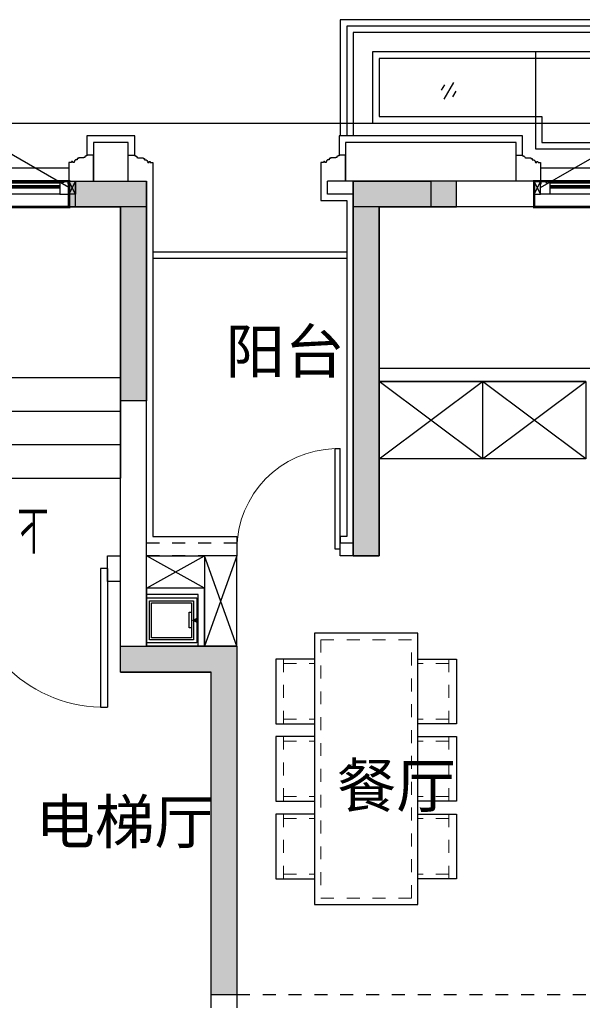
# Model space of a CAD drawing. Header units: millimetres. Extents: x 296296 to 297283, y 219875 to 220035.
# Tile 208 of 256: x 297110.66 to 297115.02, y 220011.76 to 220019.38. Entities that reach past the tile are written whole.
import ezdxf

# ---------------------------------------------------------------- set-up
doc = ezdxf.new("R2010")
doc.units = ezdxf.units.MM
for name, pattern in [('185洋房-东边套-1F南入（报建版）-旧规$0$DASH', [0.35, 0.25, -0.1]), ('185洋房-东边套-1F南入（报建版）-旧规$0$洋房户型$0$_DASH', [0.6, 0.4, -0.2]), ('185洋房-东边套-1F南入（报建版）-旧规$0$洋房户型$0$DASH', [0.35, 0.25, -0.1])]:
    doc.linetypes.add(name, pattern=pattern)
doc.layers.add('面积线', color=6, linetype='Continuous')
doc.styles.get("Standard").update_dxf_attribs({"font": 'arial.ttf'})
doc.styles.add('洋房核心筒（1F南入）$0$_TCH_DIM', font='SIMPLEX', dxfattribs={"bigfont": 'GBCBIG'})

# ---------------------------------------------------------------- blocks, each defined once
blk = doc.blocks.new('洋房核心筒（1F南入）$0$seyesryhertyheryetrye')
at = {"color": 253}
blk.add_lwpolyline([(22072.7, 23949.6), (22022.7, 23949.6), (22022.7, 23849.6), (22072.7, 23849.6)], close=True, dxfattribs=at)
for points in [[(22022.7, 23849.6), (22072.7, 23949.6)], [(22022.7, 23949.6), (22072.7, 23849.6)]]:
    blk.add_lwpolyline(points, dxfattribs=at)
blk = doc.blocks.new('*U950')
at = {"color": 253}
for points in [[(7670, 815), (7670, 900), (7600, 900), (7600, 820), (7605, 820), (7605, 800), (7640, 800), (7640, 810), (7650, 810), (7650, 800), (7660, 800)], [(8580, 815), (8580, 900), (8650, 900), (8650, 820), (8645, 820), (8645, 800), (8610, 800), (8610, 810), (8600, 810), (8600, 800), (8590, 800)]]:
    blk.add_lwpolyline(points, close=True, dxfattribs=at)
for points in [[(7670, 900), (8580, 900)], [(7670, 855), (8580, 855)], [(7670, 845), (8580, 845)], [(7660, 800), (8590, 800)], [(7670, 835), (8580, 835)], [(7670, 815), (8580, 815)]]:
    blk.add_lwpolyline(points, dxfattribs=at)
blk = doc.blocks.new('洋房核心筒（1F南入）$0$$DorLib2D$00000001')
at = {"color": 253}
for p, q in [((0.45, 0.975), (0.5, 0.975)), ((0.45, 0), (0.45, 0.975)), ((0.5, 0), (0.5, 0.975)), ((0.5, 0), (0.45, 0))]:
    blk.add_line(p, q, dxfattribs=at)
at = {"color": 253, "lineweight": 13}
blk.add_arc((0.475, 0), 0.975, 91.46928, 180, dxfattribs=at)
blk = doc.blocks.new('洋房核心筒（1F南入）')
at = {"color": 253}
for p, q in [((13400, 10400), (13400, 13400)), ((13950, 13400), (13400, 13400)), ((13950, 13200), (13950, 13400)), ((13600, 10500), (13600, 13200)), ((15190, 13200), (13600, 13200)), ((13600, 13200), (13600, 11880)), ((13950, 13200), (13600, 13200)), ((13600, 11880), (13600, 11100)), ((14840, 11880), (13600, 11880)), ((14840, 11620), (13600, 11620)), ((14840, 11360), (13600, 11360)), ((14840, 11100), (13600, 11100)), ((13700, 10500), (13600, 10500)), ((13700, 10300), (13700, 10500)), ((13400, 9800), (13400, 10400)), ((13600, 10300), (13700, 10300)), ((13600, 9600), (13600, 10300)), ((13400, 9800), (12700, 9800)), ((12700, 9800), (12700, 7000)), ((13600, 9600), (12900, 9600)), ((12900, 7000), (12900, 9600))]:
    blk.add_line(p, q, dxfattribs=at)
for points, format in [([(14000, 13350), (14909.3, 13875, -0.131652), (15050, 13350, -0.246442)], "xyb"), ([(14250, 10970, 0, 0, 0), (14250, 12550, 0, 0, 0), (15970, 12550, 0, 80, 0), (15670, 12550, 0, 0, 0)], "xyseb")]:
    blk.add_lwpolyline(points, format=format, dxfattribs=at)
blk.add_lwpolyline([(13950, 13200), (18250, 13200)], dxfattribs=at)
blk.add_blockref('洋房核心筒（1F南入）$0$seyesryhertyheryetrye', (-8072.7, -10549.6), dxfattribs=at)
at = {"color": 253, "xscale": -1, "rotation": 180}
blk.add_blockref('*U950', (6400, 14200), dxfattribs=at)
at = {"color": 253, "xscale": 1100, "yscale": 1100, "zscale": 200, "rotation": 180}
blk.add_blockref('洋房核心筒（1F南入）$0$$DorLib2D$00000001', (14250, 10400), dxfattribs=at)
at = {"color": 253, "style": '洋房核心筒（1F南入）$0$_TCH_DIM'}
blk.add_text('下', height=337.6, dxfattribs=at).set_placement((14155, 10515))
blk = doc.blocks.new('qAEWTW4ygrewyhreyteutu')
for points in [[(1000974.9, 192958.4), (1000974.9, 191258.4), (1000774.9, 191258.4), (1000774.9, 192758.4), (1000374.9, 192758.4), (1000374.9, 192958.4)], [(1001674.9, 189358.4), (1001674.9, 186658.4), (1001474.9, 186658.4), (1001474.9, 189158.4), (1000774.9, 189158.4), (1000774.9, 189358.4)]]:
    blk.add_hatch(color=253).paths.add_polyline_path(points, flags=0)
blk.add_hatch(color=253).paths.add_polyline_path([(1002574.9, 192958.4), (1002574.9, 190058.4), (1002774.9, 190058.4), (1002774.9, 192758.4), (1003374.9, 192758.4), (1003374.9, 192958.4)])
at = {"color": 253}
for points in [[(1000974.9, 192958.4), (1000974.9, 191258.4), (1000774.9, 191258.4), (1000774.9, 192758.4), (1000374.9, 192758.4), (1000374.9, 192958.4), (1000974.9, 192958.4)], [(1002574.9, 192958.4), (1002574.8, 190058.4), (1002774.8, 190058.4), (1002774.9, 192758.4), (1003374.9, 192758.4), (1003374.9, 192958.4), (1002574.9, 192958.4)], [(1001674.9, 189358.4), (1001674.9, 186658.4), (1001474.9, 186658.4), (1001474.9, 189158.4), (1000774.9, 189158.4), (1000774.9, 189358.4), (1001674.9, 189358.4)]]:
    blk.add_lwpolyline(points, close=True, dxfattribs=at)
blk = doc.blocks.new('dzuerujfysiktuykluyikyuj')
h = blk.add_hatch()
h.set_pattern_fill('钢筋混凝土', color=253, scale=100)
h.set_pattern_definition([(45, (0, 0), (-176.776695, 176.776695), []), (50, (0, 0), (717.26018, -62.75213), [75, -825]), (355, (0, 0), (-138.75133, 752.19213), [60, -660]), (100.4514, (59.8, -5.2), (578.5094, 689.43954), [63.7402, -701.1421]), (46.1842, (0, 200), (1067.24105, -165.519), [112.5, -1237.5]), (96.6356, (88.9, 186.2), (934.6627, 974.1179), [95.6103, -1051.713]), (351.1842, (0, 200), (934.6619, 974.1186), [90, -990]), (21, (100, 150), (596.90705, -402.6189), [75, -825]), (326, (100, 150), (243.31533, 725.15005), [60, -660]), (71.4514, (149.74, 116.45), (840.22263, 322.5305), [63.7402, -701.1421]), (37.5, (0, 0), (12.159855, 332.893854), [0, -652, 0, -670, 0, -662.5]), (7.5, (0, 0), (263.06954, 394.41171), [0, -382, 0, -637, 0, -252.5]), (327.5, (-223, 0), (533.822436, -22.55487), [0, -250, 0, -780, 0, -1035]), (317.5, (-323, 0), (583.18617, 100.10498), [0, -325, 0, -518, 0, -735])])
h.paths.add_polyline_path([(1106524.9, 389058.4), (1106524.9, 387258.4), (1106274.9, 387258.4), (1106274.9, 389058.4)])
h.paths.add_polyline_path([(1120674.9, 389058.4), (1120674.9, 387258.4), (1120424.9, 387258.4), (1120424.9, 389058.4)])
h.paths.add_polyline_path([(1088474.9, 389058.4), (1088474.9, 387258.4), (1088224.9, 387258.4), (1088224.9, 389058.4)])
h.paths.add_polyline_path([(1138724.9, 389058.4), (1138724.9, 387258.4), (1138474.9, 387258.4), (1138474.9, 389058.4)])
h.paths.add_polyline_path([(1113574.9, 387858.4), (1113574.9, 384858.4), (1113374.9, 384858.4), (1113374.9, 387858.4)])
h.paths.add_polyline_path([(1143674.9, 392958.4), (1143674.9, 391158.4), (1143474.9, 391158.4), (1143474.9, 392758.4), (1143174.9, 392758.4), (1143174.9, 392958.4)])
h.paths.add_polyline_path([(1083474.9, 392758.4), (1083474.9, 391158.4), (1083274.9, 391158.4), (1083274.9, 392958.4), (1083774.9, 392958.4), (1083774.9, 392758.4)])
h.paths.add_polyline_path([(1127074.9, 392758.4), (1127074.9, 391258.4), (1126874.9, 391258.4), (1126874.9, 392958.4), (1127424.9, 392958.4), (1127424.9, 392758.4)])
h.paths.add_polyline_path([(1100074.9, 392958.4), (1100074.9, 391258.4), (1099874.9, 391258.4), (1099874.9, 392758.4), (1099524.9, 392758.4), (1099524.9, 392958.4)])
h.paths.add_polyline_path([(1132274.9, 392958.4), (1132274.9, 391258.4), (1132074.9, 391258.4), (1132074.9, 392758.4), (1131724.9, 392758.4), (1131724.9, 392958.4)])
h.paths.add_polyline_path([(1094874.9, 392758.4), (1094874.9, 391258.4), (1094674.9, 391258.4), (1094674.9, 392958.4), (1095224.9, 392958.4), (1095224.9, 392758.4)])
h.paths.add_polyline_path([(1113974.9, 380258.4), (1113974.9, 380058.4), (1113374.9, 380058.4), (1113374.9, 381858.4), (1113574.9, 381858.4), (1113574.9, 380258.4)])
h.paths.add_polyline_path([(1145774.9, 392358.4), (1145774.9, 390658.4), (1145574.9, 390658.4), (1145574.9, 392158.4), (1145124.9, 392158.4), (1145124.9, 392358.4)])
h.paths.add_polyline_path([(1081374.9, 392158.4), (1081374.9, 390658.4), (1081174.9, 390658.4), (1081174.9, 392358.4), (1081824.9, 392358.4), (1081824.9, 392158.4)])
h.paths.add_polyline_path([(1141974.9, 380058.4), (1141974.9, 379458.4), (1141174.9, 379458.4), (1141174.9, 379658.4), (1141774.9, 379658.4), (1141774.9, 380258.4), (1142724.9, 380258.4), (1142724.9, 380058.4)])
h.paths.add_polyline_path([(1109774.9, 380058.4), (1109774.9, 379458.4), (1108974.9, 379458.4), (1108974.9, 379658.4), (1109574.9, 379658.4), (1109574.9, 380258.4), (1110524.9, 380258.4), (1110524.9, 380058.4)])
h.paths.add_polyline_path([(1117974.9, 379658.4), (1117974.9, 379458.4), (1117174.9, 379458.4), (1117174.9, 380058.4), (1116424.9, 380058.4), (1116424.9, 380258.4), (1117374.9, 380258.4), (1117374.9, 379658.4)])
h.paths.add_polyline_path([(1085774.9, 379658.4), (1085774.9, 379458.4), (1084974.9, 379458.4), (1084974.9, 380058.4), (1084224.9, 380058.4), (1084224.9, 380258.4), (1085174.9, 380258.4), (1085174.9, 379658.4)])
h.paths.add_polyline_path([(1115674.9, 392758.4), (1115674.9, 391158.4), (1115474.9, 391158.4), (1115474.9, 392158.4), (1115174.9, 392158.4), (1115174.9, 392358.4), (1115474.9, 392358.4), (1115474.9, 392958.4), (1115974.9, 392958.4), (1115974.9, 392758.4)])
h.paths.add_polyline_path([(1111474.9, 392158.4), (1111474.9, 391158.4), (1111274.9, 391158.4), (1111274.9, 392758.4), (1110974.9, 392758.4), (1110974.9, 392958.4), (1111474.9, 392958.4), (1111474.9, 392358.4), (1111774.9, 392358.4), (1111774.9, 392158.4)])
h.paths.add_polyline_path([(1130799.9, 387258.4), (1130799.9, 386658.4), (1128349.9, 386658.4), (1128349.9, 387258.4), (1128549.9, 387258.4), (1128549.9, 386858.4), (1130599.9, 386858.4), (1130599.9, 387258.4)])
h.paths.add_polyline_path([(1098599.9, 387258.4), (1098599.9, 386658.4), (1096149.9, 386658.4), (1096149.9, 387258.4), (1096349.9, 387258.4), (1096349.9, 386858.4), (1098399.9, 386858.4), (1098399.9, 387258.4)])
h.paths.add_polyline_path([(1128549.9, 389158.4), (1128549.9, 388743.4), (1128349.9, 388743.4), (1128349.9, 389358.4), (1130799.9, 389358.4), (1130799.9, 388743.4), (1130599.9, 388743.4), (1130599.9, 389158.4)])
h.paths.add_polyline_path([(1098599.9, 389358.4), (1098599.9, 388743.4), (1098399.9, 388743.4), (1098399.9, 389158.4), (1096349.9, 389158.4), (1096349.9, 388743.4), (1096149.9, 388743.4), (1096149.9, 389358.4)])
h.paths.add_polyline_path([(1125274.8, 392958.4), (1125274.8, 390058.4), (1125074.8, 390058.4), (1125074.8, 392758.4), (1124674.9, 392758.4), (1124674.9, 392958.4)])
h.paths.add_polyline_path([(1101874.9, 392758.4), (1101874.9, 390058.4), (1101674.9, 390058.4), (1101674.9, 392958.4), (1102274.9, 392958.4), (1102274.9, 392758.4)])
h.paths.add_polyline_path([(1093074.9, 392958.4), (1093074.9, 390058.4), (1092874.9, 390058.4), (1092874.9, 392758.4), (1092474.9, 392758.4), (1092474.9, 392958.4)])
h.paths.add_polyline_path([(1134074.9, 392758.4), (1134074.9, 390058.4), (1133874.9, 390058.4), (1133874.9, 392958.4), (1134474.9, 392958.4), (1134474.9, 392758.4)])
h.paths.add_polyline_path([(1145774.9, 383408.4), (1145774.9, 380058.4), (1145174.9, 380058.4), (1145174.9, 380258.4), (1145574.9, 380258.4), (1145574.9, 383408.4)])
h.paths.add_polyline_path([(1081774.9, 380258.4), (1081774.9, 380058.4), (1081174.9, 380058.4), (1081174.9, 383408.4), (1081374.9, 383408.4), (1081374.9, 380258.4)])
h.paths.add_polyline_path([(1100774.9, 386658.4), (1100774.9, 388108.4), (1100574.9, 388108.4), (1100574.9, 386658.4)])
h.paths.add_polyline_path([(1100774.9, 388708.4), (1100774.9, 389358.4), (1099874.9, 389358.4), (1099874.9, 389158.4), (1100574.9, 389158.4), (1100574.9, 388708.4)])
h.paths.add_polyline_path([(1126374.9, 386658.4), (1126374.9, 388108.4), (1126174.9, 388108.4), (1126174.9, 386658.4)])
h.paths.add_polyline_path([(1126374.9, 388708.4), (1126374.9, 389158.4), (1127074.9, 389158.4), (1127074.9, 389358.4), (1126174.9, 389358.4), (1126174.9, 388708.4)])
h.paths.add_polyline_path([(1094174.9, 389158.4), (1094174.9, 386658.4), (1093974.9, 386658.4), (1093974.9, 389358.4), (1094874.9, 389358.4), (1094874.9, 389158.4)])
h.paths.add_polyline_path([(1132974.9, 389358.4), (1132974.9, 386658.4), (1132774.9, 386658.4), (1132774.9, 389158.4), (1132074.9, 389158.4), (1132074.9, 389358.4)])
h.paths.add_polyline_path([(1088474.9, 392958.4), (1088474.9, 392158.4), (1088074.9, 392158.4), (1088074.9, 392958.4)])
h.paths.add_polyline_path([(1106674.9, 392958.4), (1106674.9, 392158.4), (1106274.9, 392158.4), (1106274.9, 392958.4)])
h.paths.add_polyline_path([(1094174.9, 379658.4), (1094174.9, 379258.4), (1093474.9, 379258.4), (1093474.9, 379658.4)])
h.paths.add_polyline_path([(1101274.9, 379658.4), (1101274.9, 379258.4), (1100574.9, 379258.4), (1100574.9, 379658.4)])
h.paths.add_polyline_path([(1126374.9, 379658.4), (1126374.9, 379258.4), (1125674.9, 379258.4), (1125674.9, 379658.4)])
h.paths.add_polyline_path([(1133474.9, 379658.4), (1133474.9, 379258.4), (1132774.9, 379258.4), (1132774.9, 379658.4)])
h.paths.add_polyline_path([(1138874.9, 392958.4), (1138874.9, 392158.4), (1138474.9, 392158.4), (1138474.9, 392958.4)])
h.paths.add_polyline_path([(1120674.9, 392958.4), (1120674.9, 392158.4), (1120274.9, 392158.4), (1120274.9, 392958.4)])
at = {"color": 253}
for points in [[(1132274.9, 392958.4), (1132274.9, 391258.4), (1132074.9, 391258.4), (1132074.9, 392758.4), (1131724.9, 392758.4), (1131724.9, 392958.4), (1132274.9, 392958.4)], [(1134074.9, 392758.4), (1134074.9, 390058.4), (1133874.9, 390058.4), (1133874.9, 392958.4), (1134474.9, 392958.4), (1134474.9, 392758.4), (1134074.9, 392758.4)], [(1132974.9, 389358.4), (1132974.9, 386658.4), (1132774.9, 386658.4), (1132774.9, 389158.4), (1132074.9, 389158.4), (1132074.9, 389358.4), (1132974.9, 389358.4)]]:
    blk.add_lwpolyline(points, close=True, dxfattribs=at)
blk = doc.blocks.new('eqrujhe5tjyrk6ryakyrkjyrautu')
at = {"color": 253}
for s, p in [('阳台', (858787, 433472.5)), ('餐厅', (859646.9, 430110.5)), ('电梯厅', (857316, 429830))]:
    blk.add_text(s, height=337.59, dxfattribs=at).set_placement(p)
blk = doc.blocks.new('*U1020')
at = {"color": 253}
blk.add_lwpolyline([(0, 160), (0, -40), (50, -40), (50, -37), (57, -37), (57, -34), (60, -34, 0.414214), (67, -27), (67, -24), (74, -24), (74, -21), (115, -21), (115, -16), (125, -16), (125, -6), (130, -6, 0.403991), (150, 15), (160, 15), (160, 12.5, 1), (170, 12.5), (170, 15), (190, 15), (190, 160)], format="xyb", dxfattribs=at)
blk = doc.blocks.new('*U1021')
at = {"color": 253}
for points in [[(7970, 815), (7970, 900), (7900, 900), (7900, 820), (7905, 820), (7905, 800), (7940, 800), (7940, 810), (7950, 810), (7950, 800), (7960, 800)], [(8730, 815), (8730, 900), (8800, 900), (8800, 820), (8795, 820), (8795, 800), (8760, 800), (8760, 810), (8750, 810), (8750, 800), (8740, 800)]]:
    blk.add_lwpolyline(points, close=True, dxfattribs=at)
for points in [[(7970, 900), (8730, 900)], [(7970, 855), (8730, 855)], [(7970, 845), (8730, 845)], [(7960, 800), (8740, 800)], [(7970, 835), (8730, 835)], [(7970, 815), (8730, 815)]]:
    blk.add_lwpolyline(points, dxfattribs=at)
blk = doc.blocks.new('185洋房外包（1F南入）-东(报建版）$0$seyesryhertyheryetrye')
at = {"color": 253}
blk.add_lwpolyline([(22072.7, 23949.6), (22022.7, 23949.6), (22022.7, 23849.6), (22072.7, 23849.6)], close=True, dxfattribs=at)
for points in [[(22022.7, 23849.6), (22072.7, 23949.6)], [(22022.7, 23949.6), (22072.7, 23849.6)]]:
    blk.add_lwpolyline(points, dxfattribs=at)
blk = doc.blocks.new('185洋房外包（1F南入）-东(报建版）')
at = {"color": 253, "linetype": 'Continuous'}
for p, q in [((20400, 13400), (20200, 13400)), ((20200, 13300), (20200, 13400)), ((21800, 13400), (20400, 13400)), ((21800, 13200), (21800, 13400)), ((20400, 13300), (20200, 13300)), ((20400, 13200), (20400, 13300)), ((21800, 13200), (20400, 13200))]:
    blk.add_line(p, q, dxfattribs=at)
at = {"color": 253}
for points in [[(16100, 13850), (30575, 13850), (30575, 13250), (32750, 13250), (32750, 11315), (33050, 11315), (33050, 3185), (32750, 3185), (32750, 50), (28875, 50), (28875, -850), (20600, -850), (20600, -1450), (18550, -1450)], [(18710, 13600), (18710, 13750), (18340, 13750), (18340, 13600)], [(21710, 13600), (21710, 13750), (20290, 13750), (20290, 13600)], [(18660, 13400), (18660, 13700), (18390, 13700), (18390, 13400)], [(21660, 13400), (21660, 13700), (20340, 13700), (20340, 13400)], [(18200, 13500), (16100, 13500)], [(24550, 13500), (21850, 13500)], [(24600, 13200), (21800, 13200)]]:
    blk.add_lwpolyline(points, dxfattribs=at)
blk.add_lwpolyline([(21850, 13350), (22629.4, 13800, -0.131652), (22750, 13350)], format="xyb", dxfattribs=at)
at = {"color": 253, "rotation": 180}
for name, p in [('*U1020', (18390, 13560)), ('*U1020', (20340, 13560)), ('185洋房外包（1F南入）-东(报建版）$0$seyesryhertyheryetrye', (43872.7, 37249.6)), ('*U1021', (30650, 14200))]:
    blk.add_blockref(name, p, dxfattribs=at)
at = {"color": 253, "xscale": -1, "rotation": 180}
for p in [(18660, 13560), (21660, 13560)]:
    blk.add_blockref('*U1020', p, dxfattribs=at)
blk = doc.blocks.new('dsrhuaetrdyheatytreytre1')
at = {"color": 253}
for points in [[(984074.9, 435308.4), (984074.9, 436208.4), (994074.9, 436208.4), (994074.9, 435308.4)], [(984124.9, 435308.4), (984124.9, 436158.4), (994024.9, 436158.4), (994024.9, 435308.4)], [(984174.9, 435308.4), (984174.9, 436108.4), (993974.9, 436108.4), (993974.9, 435308.4)], [(985689.9, 435958.4), (985689.9, 435408.4)], [(987054.9, 435958.4), (987054.9, 435408.4)], [(988419.9, 435958.4), (988419.9, 435408.4)], [(989784.9, 435958.4), (989784.9, 435408.4)], [(991174.9, 435958.4), (991174.9, 435208.4)], [(992564.9, 435958.4), (992564.9, 435408.4)], [(989834.9, 435458.4), (984374.9, 435458.4), (984374.9, 435908.4), (993774.9, 435908.4), (993774.9, 435458.4), (992514.9, 435458.4), (992514.9, 435258.4), (989834.9, 435258.4), (989834.9, 435458.4)], [(984972.4, 435723.4), (985047.4, 435593.5)], [(986337.4, 435723.4), (986412.4, 435593.5)], [(987702.4, 435723.4), (987777.4, 435593.5)], [(989067.4, 435723.4), (989142.4, 435593.5)], [(993199.9, 435723.4), (993274.9, 435593.5)], [(984954.1, 435655.1), (984979.1, 435611.8)], [(985040.7, 435705.1), (985065.7, 435661.8)], [(986319.1, 435655.1), (986344.1, 435611.8)], [(986405.7, 435705.1), (986430.7, 435661.8)], [(987684.1, 435655.1), (987709.1, 435611.8)], [(987770.7, 435705.1), (987795.7, 435661.8)], [(989049.1, 435655.1), (989074.1, 435611.8)], [(989135.7, 435705.1), (989160.7, 435661.8)], [(990407.5, 435648.4), (990482.5, 435518.5)], [(991807.5, 435648.4), (991882.5, 435518.5)], [(993181.6, 435655.1), (993206.6, 435611.8)], [(993268.2, 435705.1), (993293.2, 435661.8)], [(990389.2, 435580.1), (990414.2, 435536.8)], [(990475.8, 435630.1), (990500.8, 435586.8)], [(991789.2, 435580.1), (991814.2, 435536.8)], [(991875.8, 435630.1), (991900.8, 435586.8)]]:
    blk.add_lwpolyline(points, dxfattribs=at)
blk.add_lwpolyline([(989784.9, 435408.4), (984324.9, 435408.4), (984324.9, 435958.4), (993824.9, 435958.4), (993824.9, 435408.4), (992564.9, 435408.4), (992564.9, 435208.4), (989784.9, 435208.4)], close=True, dxfattribs=at)
blk = doc.blocks.new('185洋房-东边套-1F南入（报建版）-旧规$0$jj-yd')
at = {"color": 253}
blk.add_lwpolyline([(175, 0), (175, 390), (-175, 390), (-175, 0)], close=True, dxfattribs=at)
at = {"color": 253, "ltscale": 0.1}
for points in [[(150, 25), (150, 365), (-150, 365), (-150, 25)], [(150, 25), (150, 365), (-150, 365), (-150, 25)], [(135, 40), (135, 350), (-135, 350), (-135, 40)], [(135, 40), (135, 350), (-135, 350), (-135, 40)]]:
    blk.add_lwpolyline(points, close=True, dxfattribs=at)
blk.add_lwpolyline([(57.5, 40.3), (57.5, 60.3), (-62.5, 60.3), (-62.5, 40.3)], dxfattribs=at)
at = {"color": 253, "ltscale": 0.1, "extrusion": (-5.67911e-34, -3.47745e-50, -1)}
blk.add_lwpolyline([(0, 40, 0, 50, 0), (0, -10, 0, 0, 0)], format="xyseb", dxfattribs=at)
blk = doc.blocks.new('*U1386')
at = {"color": 253}
for p, q in [((800, 150), (-800, 150)), ((-800, 150), (-800, -450)), ((-800, -450), (0, 150)), ((0, -450), (-800, 150)), ((0, 150), (0, -450)), ((0, 150), (0, -450)), ((0, -450), (800, 150)), ((800, -450), (0, 150)), ((800, -450), (800, 150)), ((-800, -450), (800, -450))]:
    blk.add_line(p, q, dxfattribs=at)
blk = doc.blocks.new('*U1390')
at = {"color": 253, "linetype": '185洋房-东边套-1F南入（报建版）-旧规$0$洋房户型$0$DASH', "lineweight": 13, "ltscale": 0.2}
for p, q in [((200, 240), (699.9, 240)), ((234.9, 240), (234.9, 0)), ((665, 240), (665, 0)), ((800, 240), (1299.9, 240)), ((834.9, 240), (834.9, 0)), ((1265, 240), (1265, 0)), ((1400, 240), (1899.9, 240)), ((1434.9, 240), (1434.9, 0)), ((1865, 240), (1865, 0)), ((234.9, -1040), (234.9, -800)), ((665, -1040), (665, -800)), ((834.9, -1040), (834.9, -800)), ((1265, -1040), (1265, -800)), ((1434.9, -1040), (1434.9, -800)), ((1865, -1040), (1865, -800)), ((200, -1040), (699.9, -1040)), ((800, -1040), (1299.9, -1040)), ((1400, -1040), (1899.9, -1040))]:
    blk.add_line(p, q, dxfattribs=at)
at = {"color": 253, "ltscale": 300}
for points in [[(700, 0), (700, 300), (200, 300), (200, 0)], [(1300, 0), (1300, 300), (800, 300), (800, 0)], [(1900, 0), (1900, 300), (1400, 300), (1400, 0)], [(700, -800), (700, -1100), (200, -1100), (200, -800)], [(1300, -800), (1300, -1100), (800, -1100), (800, -800)], [(1900, -800), (1900, -1100), (1400, -1100), (1400, -800)]]:
    blk.add_lwpolyline(points, dxfattribs=at)
blk.add_lwpolyline([(0, 0), (2100, 0), (2100, -800), (0, -800)], close=True, dxfattribs=at)
at = {"color": 253, "linetype": '185洋房-东边套-1F南入（报建版）-旧规$0$洋房户型$0$DASH', "lineweight": 13, "ltscale": 0.3}
blk.add_lwpolyline([(50, -50), (2050, -50), (2050, -750), (50, -750)], close=True, dxfattribs=at)
blk = doc.blocks.new('185洋房-东边套-1F南入（报建版）-旧规$0$洋房户型$0$$DorLib2D$00000001')
at = {"color": 253}
for p, q in [((0.45, 0.975), (0.5, 0.975)), ((0.45, 0), (0.45, 0.975)), ((0.5, 0), (0.5, 0.975)), ((0.5, 0), (0.45, 0))]:
    blk.add_line(p, q, dxfattribs=at)
at = {"color": 253, "lineweight": 13}
blk.add_arc((0.475, 0), 0.975, 91.46928, 180, dxfattribs=at)
blk = doc.blocks.new('185洋房-东边套-1F南入（报建版）-旧规')
at = {"color": 253, "linetype": 'Continuous'}
for p, q in [((11600, 11950), (11600, 13200)), ((11600, 13200), (11800, 13200)), ((11800, 11950), (11800, 13200)), ((13400, 10600), (13400, 13200)), ((13400, 13200), (13600, 13200)), ((13600, 10500), (13600, 13200)), ((9900, 11950), (11600, 11950)), ((11800, 10600), (11800, 11950)), ((10000, 11850), (11600, 11850)), ((11600, 10500), (11600, 11850)), ((13400, 9800), (13400, 10500)), ((13600, 9600), (13600, 10500)), ((12700, 9800), (12700, 7000)), ((12700, 9800), (13400, 9800)), ((12900, 7000), (12900, 9600)), ((12900, 9600), (13600, 9600))]:
    blk.add_line(p, q, dxfattribs=at)
at = {"color": 253, "linetype": '185洋房-东边套-1F南入（报建版）-旧规$0$DASH'}
for p, q in [((11900, 10600), (11800, 10600)), ((11900, 10500), (11900, 10600)), ((13400, 10600), (12700, 10600)), ((12700, 10600), (12700, 10500)), ((11600, 10500), (11900, 10500)), ((12700, 10500), (13400, 10500))]:
    blk.add_line(p, q, dxfattribs=at)
at = {"color": 253}
for points in [[(12050, 13400), (12050, 13250), (11850, 13250), (11850, 10650), (11900, 10650), (11900, 10600)], [(13350, 13400), (13350, 10650), (12700, 10650), (12700, 10600)], [(11850, 12850), (13350, 12850)], [(11850, 12800), (13350, 12800)], [(12700, 9800), (12950, 10500)], [(12700, 10500), (12950, 9800)], [(12950, 10250), (13400, 10500)], [(13400, 10250), (12950, 10500)]]:
    blk.add_lwpolyline(points, dxfattribs=at)
for points in [[(12950, 9800), (12700, 9800), (12700, 10500), (12950, 10500)], [(13400, 10500), (12950, 10500), (12950, 10250), (13400, 10250)], [(13400, 9800), (12950, 9800), (12950, 10250), (13400, 10250)], [(13400, 9800), (13000, 9800), (13000, 10200), (13400, 10200)]]:
    blk.add_lwpolyline(points, close=True, dxfattribs=at)
at = {"color": 253, "linetype": '185洋房-东边套-1F南入（报建版）-旧规$0$洋房户型$0$_DASH', "ltscale": 0.5}
blk.add_lwpolyline([(7000, 7700), (7000, 7100), (12700, 7100)], dxfattribs=at)
at = {"color": 253}
blk.add_blockref('*U1386', (10800, 11700), dxfattribs=at)
at = {"color": 253, "xscale": -800, "yscale": 800, "zscale": 100, "rotation": 3.8211257e-09}
blk.add_blockref('185洋房-东边套-1F南入（报建版）-旧规$0$洋房户型$0$$DorLib2D$00000001', (12300, 10550), dxfattribs=at)
at = {"color": 253, "extrusion": (0, 0, -1), "xscale": -1, "zscale": -1}
for name, p, rotation in [('185洋房-东边套-1F南入（报建版）-旧规$0$jj-yd', (-13010, 10000), 90), ('*U1390', (-11300, 7800), 270)]:
    blk.add_blockref(name, p, dxfattribs=dict(at, rotation=rotation))

msp = doc.modelspace()

# ---------------------------------------------------------------- linework, layer by layer
at = {"layer": '面积线', "color": 5, "const_width": 0.02}
msp.add_lwpolyline([(297106.8433, 220018.1336), (297111.0433, 220018.1336), (297111.0433, 220017.9336), (297106.8433, 220017.9336)], close=True, dxfattribs=at)

# ---------------------------------------------------------------- block references
at = {"yscale": 0.001, "zscale": 0.001}
for name, p, xscale in [('dsrhuaetrdyheatytreytre1', (298107.2182, 219583.1752), -0.001), ('洋房核心筒（1F南入）', (297125.0433, 220004.7336), -0.001), ('185洋房外包（1F南入）-东(报建版）', (297092.8433, 220004.7336), 0.001), ('qAEWTW4ygrewyhreyteutu', (296110.6684, 219825.1752), 0.001), ('dzuerujfysiktuykluyikyuj', (295979.3684, 219625.1752), 0.001), ('eqrujhe5tjyrk6ryakyrkjyrautu', (296253.4684, 219583.1752), 0.001)]:
    msp.add_blockref(name, p, dxfattribs=dict(at, xscale=xscale))

# ---------------------------------------------------------------- next in the draw order: block references
at = {"xscale": -0.001, "yscale": 0.001, "zscale": 0.001}
msp.add_blockref('185洋房-东边套-1F南入（报建版）-旧规', (297125.0433, 220004.7336), dxfattribs=at)

# ---------------------------------------------------------------- next in the draw order: linework, layer by layer
at = {"layer": '面积线', "color": 5, "const_width": 0.02}
msp.add_lwpolyline([(297114.6433, 220018.1336), (297117.4433, 220018.1336), (297117.4433, 220017.9336), (297114.6433, 220017.9336)], close=True, dxfattribs=at)

doc.saveas('drawing.dxf')
